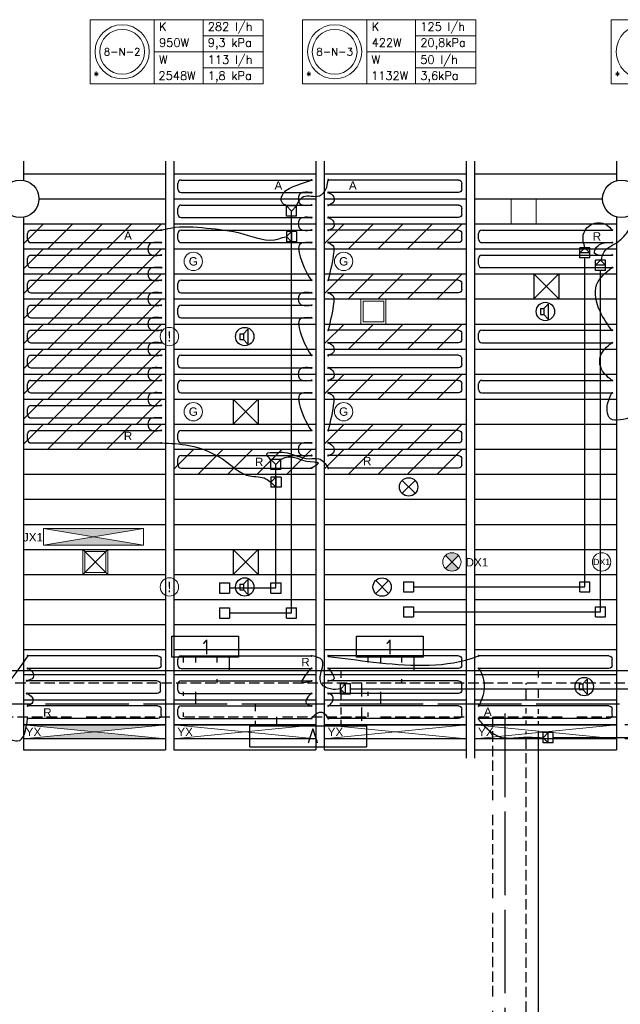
# Model space of a CAD drawing. Extents: x 2603 to 314299, y -540804 to -201914.
# Tile 14 of 15: x 151301 to 158493, y -252714 to -240920. Entities that reach past the tile are written whole.
import ezdxf
from ezdxf.enums import TextEntityAlignment as Align

# ---------------------------------------------------------------- set-up
doc = ezdxf.new("R2010")
doc.units = 0
doc.header["$LTSCALE"] = 25
for name, pattern in [('2322105', [47, 40, -7]), ('2322106', [47, 5, -2, 5, -2, 5, -2, 5, -2, 5, -2, 5, -7]), ('2322107', [2000, 1000, 1000]), ('2322108', [7, 5, -2]), ('DASHED2', [9.525, 6.35, -3.175])]:
    doc.linetypes.add(name, pattern=pattern)
for name, color, linetype in [('000Vermogens2', 7, 'CONTINUOUS'), ('00kad025', 2, 'CONTINUOUS'), ('60', 3, 'CONTINUOUS'), ('KP-achterhout', 1, 'CONTINUOUS'), ('KP-bandraster', 5, 'CONTINUOUS'), ('KP-koppelingen', 6, 'CONTINUOUS'), ('KP-leidingen(aanvoer)', 5, 'CONTINUOUS'), ('KP-leidingen(retour)', 1, 'CONTINUOUS'), ('KP-Lucht aanvoer', 6, 'CONTINUOUS'), ('KP-Melders', 3, 'CONTINUOUS'), ('KP-panelen', 1, 'CONTINUOUS'), ('KP-registers', 4, 'CONTINUOUS'), ('KP-slangen', 7, 'CONTINUOUS'), ('KP-tekst', 7, 'CONTINUOUS'), ('SYM-W', 7, 'CONTINUOUS'), ('WL5501--', 130, 'CONTINUOUS'), ('WL5501-GKW', 4, 'CONTINUOUS'), ('WL5502--', 130, 'CONTINUOUS'), ('WL561---_AANVOER', 10, 'CONTINUOUS'), ('WL561---_RETOUR', 10, 'CONTINUOUS'), ('WL5612--_CV-R', 3, 'DASHED2')]:
    doc.layers.add(name, color=color, linetype=linetype)
for name, color, linetype, lineweight in [('KP-Lucht retour', 3, 'CONTINUOUS', 18), ('KP-Verlichting', 2, 'CONTINUOUS', 18), ('KP-voeding', 3, 'CONTINUOUS', 25)]:
    doc.layers.add(name, color=color, linetype=linetype, lineweight=lineweight)
doc.styles.add('arial', font='ARIAL.TTF')
doc.styles.add('Cofely vet', font='tahomabd.TTF')
doc.styles.add('ISO', font='ISO', dxfattribs={"height": 162})
doc.styles.add('VERWOL-1', font='ROMANS.SHX')

# ---------------------------------------------------------------- blocks, each defined once
blk = doc.blocks.new('Register A')
at = {"layer": 'KP-registers', "linetype": 'Continuous'}
for p, q in [((50, 115), (50, 185)), ((90, 225), (1644, 225)), ((90, 75), (1644, 75))]:
    blk.add_line(p, q, dxfattribs=at)
for centre in [(1650, 225), (1650, 75)]:
    blk.add_circle(centre, 6, dxfattribs=at)
for centre, start, end in [((90, 185), 90, 180), ((90, 115), 180, 270)]:
    blk.add_arc(centre, 40, start, end, dxfattribs=at)
blk = doc.blocks.new('A$C391551E9')
at = {"layer": '60', "color": 2, "linetype": 'Continuous'}
for p, q in [((9952, -6563), (9952, -6313)), ((9952, -6313), (11349, -6313)), ((11349, -6313), (11349, -6563)), ((9952, -6563), (11349, -6563))]:
    blk.add_line(p, q, dxfattribs=at)
at = {"layer": 'SYM-W', "color": 2, "linetype": 'Continuous'}
for points in [[(9817, -5490), (9017, -5490), (9017, -5240), (9817, -5240)], [(12028, -5490), (11228, -5490), (11228, -5240), (12028, -5240)]]:
    blk.add_lwpolyline(points, close=True, dxfattribs=at)
at = {"layer": 'WL5501--', "linetype": '2322105'}
for p, q in [((9306, -5554), (9306, -5490)), ((9306, -6054), (9306, -5904)), ((14378, -6054), (5642, -6054)), ((10019, -6136), (10019, -6054)), ((13008, -13041), (13008, -6054)), ((10019, -6313), (10019, -6253))]:
    blk.add_line(p, q, dxfattribs=at)
at = {"layer": 'WL5501-GKW'}
for p, q in [((11518, -5554), (11518, -5490)), ((11518, -6054), (11518, -5904))]:
    blk.add_line(p, q, dxfattribs=at)
at = {"layer": 'WL5502--', "linetype": '2322106'}
for p, q in [((9156, -5554), (9156, -5490)), ((11368, -5554), (11368, -5490)), ((9156, -5954), (9156, -5904)), ((11368, -5954), (11368, -5904)), ((5642, -6204), (14376, -6204)), ((9156, -6204), (9156, -6154)), ((10269, -6204), (10269, -6313)), ((11368, -6204), (11368, -6154)), ((12858, -6204), (12858, -13041))]:
    blk.add_line(p, q, dxfattribs=at)
at = {"layer": 'WL561---_AANVOER', "linetype": '2322107'}
for p, q in [((9706, -5654), (9706, -5490)), ((11918, -5654), (11918, -5490)), ((14617, -5654), (5642, -5654)), ((11041, -5654), (11041, -5737)), ((13408, -5733), (13408, -5654)), ((11041, -5864), (11041, -5996)), ((13408, -5976), (13408, -5870)), ((11041, -6095), (11041, -6176)), ((13408, -6168), (13408, -6113)), ((11041, -6243), (11041, -6313)), ((13408, -6297), (13408, -6258)), ((13408, -12727), (13408, -6379))]:
    blk.add_line(p, q, dxfattribs=at)
at = {"layer": 'WL561---_RETOUR', "linetype": '2322108'}
for p, q in [((9556, -5490), (9556, -5554)), ((11768, -5490), (11768, -5554)), ((9556, -5754), (9556, -5804)), ((11768, -5754), (11768, -5804)), ((14617, -5804), (5642, -5804)), ((13258, -5992), (13258, -5804)), ((13258, -6164), (13258, -6101)), ((13258, -6289), (13258, -6250)), ((13258, -12889), (13258, -6383))]:
    blk.add_line(p, q, dxfattribs=at)
at = {"layer": 'WL5612--_CV-R', "color": 3}
for p, q in [((11289, -5804), (11289, -5996)), ((11289, -6093), (11289, -6313))]:
    blk.add_line(p, q, dxfattribs=at)
at = {"layer": '60', "color": 1, "linetype": 'Continuous', "style": 'ISO'}
for s, p in [('1', (9385, -5460)), ('1', (11581, -5460)), ('A', (10633, -6521))]:
    blk.add_text(s, height=180, dxfattribs=at).set_placement(p)
blk = doc.blocks.new('A$C5C400579')
at = {"layer": 'KP-panelen', "linetype": 'Continuous'}
for p, q in [((1700, 0), (0, 0)), ((3500, 0), (1800, 0)), ((1700, -170), (0, -170)), ((3500, -170), (1800, -170))]:
    blk.add_line(p, q, dxfattribs=at)

msp = doc.modelspace()

# ---------------------------------------------------------------- hatches: boundary and pattern name
at = {"layer": 'KP-achterhout', "linetype": 'Continuous'}
h = msp.add_hatch(dxfattribs=at)
h.set_pattern_fill('ANSI31', color=256, scale=2000, style=0)
h.set_pattern_definition([(45, (1778.52, 31800), (-176.7767, 176.7767), [])])
h.paths.add_polyline_path([(153046, -243365), (151346, -243365), (151346, -243665), (153046, -243665)])
h = msp.add_hatch(dxfattribs=at)
h.set_pattern_fill('ANSI31', color=256, scale=2000, style=0)
h.set_pattern_definition([(45, (5378.52, 31800), (-176.7767, 176.7767), [])])
h.paths.add_polyline_path([(156646, -243365), (154946, -243365), (154946, -243665), (156646, -243665)])
h = msp.add_hatch(dxfattribs=at)
h.set_pattern_fill('ANSI31', color=256, scale=2000, style=0)
h.set_pattern_definition([(45, (1778.52, 31500), (-176.7767, 176.7767), [])])
h.paths.add_polyline_path([(153046, -243665), (151346, -243665), (151346, -243965), (153046, -243965)])
h = msp.add_hatch(dxfattribs=at)
h.set_pattern_fill('ANSI31', color=256, scale=2000, style=0)
h.set_pattern_definition([(45, (1778.52, 31200), (-176.7767, 176.7767), [])])
h.paths.add_polyline_path([(153046, -243965), (151346, -243965), (151346, -244265), (153046, -244265)])
h = msp.add_hatch(dxfattribs=at)
h.set_pattern_fill('ANSI31', color=256, scale=2000, style=0)
h.set_pattern_definition([(45, (5378.52, 31200), (-176.7767, 176.7767), [])])
h.paths.add_polyline_path([(156646, -243965), (154946, -243965), (154946, -244265), (156646, -244265)])
h = msp.add_hatch(dxfattribs=at)
h.set_pattern_fill('ANSI31', color=256, scale=2000, style=0)
h.set_pattern_definition([(45, (1778.52, 30900), (-176.7767, 176.7767), [])])
h.paths.add_polyline_path([(153046, -244265), (151346, -244265), (151346, -244565), (153046, -244565)])
h = msp.add_hatch(dxfattribs=at)
h.set_pattern_fill('ANSI31', color=256, scale=2000, style=0)
h.set_pattern_definition([(45, (1778.52, 30600), (-176.7767, 176.7767), [])])
h.paths.add_polyline_path([(153046, -244565), (151346, -244565), (151346, -244865), (153046, -244865)])
h = msp.add_hatch(dxfattribs=at)
h.set_pattern_fill('ANSI31', color=256, scale=2000, style=0)
h.set_pattern_definition([(45, (5378.52, 30600), (-176.7767, 176.7767), [])])
h.paths.add_polyline_path([(156646, -244565), (154946, -244565), (154946, -244865), (156646, -244865)])
h = msp.add_hatch(dxfattribs=at)
h.set_pattern_fill('ANSI31', color=256, scale=2000, style=0)
h.set_pattern_definition([(45, (1778.52, 30300), (-176.7767, 176.7767), [])])
h.paths.add_polyline_path([(153046, -244865), (151346, -244865), (151346, -245165), (153046, -245165)])
h = msp.add_hatch(dxfattribs=at)
h.set_pattern_fill('ANSI31', color=256, scale=2000, style=0)
h.set_pattern_definition([(45, (1778.52, 30000), (-176.7767, 176.7767), [])])
h.paths.add_polyline_path([(153046, -245165), (151346, -245165), (151346, -245465), (153046, -245465)])
h = msp.add_hatch(dxfattribs=at)
h.set_pattern_fill('ANSI31', color=256, scale=2000, style=0)
h.set_pattern_definition([(45, (5378.52, 30000), (-176.7767, 176.7767), [])])
h.paths.add_polyline_path([(156646, -245165), (154946, -245165), (154946, -245465), (156646, -245465)])
h = msp.add_hatch(dxfattribs=at)
h.set_pattern_fill('ANSI31', color=256, scale=2000, style=0)
h.set_pattern_definition([(45, (1778.52, 29700), (-176.7767, 176.7767), [])])
h.paths.add_polyline_path([(153046, -245465), (151346, -245465), (151346, -245765), (153046, -245765)])
h = msp.add_hatch(dxfattribs=at)
h.set_pattern_fill('ANSI31', color=256, scale=2000, style=0)
h.set_pattern_definition([(45, (1778.52, 29400), (-176.7767, 176.7767), [])])
h.paths.add_polyline_path([(153046, -245765), (151346, -245765), (151346, -246065), (153046, -246065)])
h = msp.add_hatch(dxfattribs=at)
h.set_pattern_fill('ANSI31', color=256, scale=2000, style=0)
h.set_pattern_definition([(45, (5378.52, 29400), (-176.7767, 176.7767), [])])
h.paths.add_polyline_path([(156646, -245765), (154946, -245765), (154946, -246065), (156646, -246065)])
h = msp.add_hatch(dxfattribs=at)
h.set_pattern_fill('ANSI31', color=256, scale=2000, style=0)
h.set_pattern_definition([(45, (3578.52, 29100), (-176.7767, 176.7767), [])])
h.paths.add_polyline_path([(154846, -246065), (153146, -246065), (153146, -246365), (154846, -246365)])
h = msp.add_hatch(dxfattribs=at)
h.set_pattern_fill('ANSI31', color=256, scale=2000, style=0)
h.set_pattern_definition([(45, (5378.52, 29100), (-176.7767, 176.7767), [])])
h.paths.add_polyline_path([(156646, -246065), (154946, -246065), (154946, -246365), (156646, -246365)])
at = {"layer": 'KP-Verlichting', "linetype": 'Continuous'}
h = msp.add_hatch(color=256, dxfattribs=at)
h.dxf.hatch_style = 1
h.paths.add_polyline_path([(152179, -247015), (151585, -247015), (152160, -247111, 0.029177)])
h.paths.add_polyline_path([(152785, -247015), (152237, -247015, 0.028413), (152250, -247105)])
h.paths.add_polyline_path([(152237, -247015), (152179, -247015, -0.029177), (152160, -247111), (152185, -247115), (152250, -247105, -0.028413)])
h.paths.add_polyline_path([(152255, -247127, 0.029051), (152281, -247215), (152785, -247215)])
h.paths.add_polyline_path([(152255, -247127), (152185, -247115), (152158, -247120, -0.030072), (152126, -247215), (152281, -247215, -0.029051)])
h.paths.add_polyline_path([(152158, -247120), (151585, -247215), (152126, -247215, 0.030072)])
h = msp.add_hatch(color=256, dxfattribs=at)
h.paths.add_polyline_path([(156399, -247338), (156476, -247415), (156554, -247338, 0.414214)])
h.paths.add_polyline_path([(156399, -247493, 0.414214), (156554, -247493), (156476, -247415)])
h = msp.add_hatch(color=256, dxfattribs=at)
h.dxf.hatch_style = 1
h.paths.add_polyline_path([(153046, -249365), (151346, -249365), (152196, -249450)])
h.paths.add_polyline_path([(152196, -249450), (151346, -249535), (153046, -249535)])

# ---------------------------------------------------------------- linework, layer by layer
at = {"layer": '000Vermogens2', "linetype": 'Continuous', "lineweight": 0}
for p, q in [((152144, -240920), (152144, -241687)), ((152144, -240920), (154217, -240920)), ((152912, -240920), (152912, -241687)), ((153497, -241304), (153497, -240920)), ((154217, -240920), (154217, -241687)), ((154689, -240920), (154689, -241687)), ((154689, -240920), (156762, -240920)), ((155457, -240920), (155457, -241687)), ((156042, -241304), (156042, -240920)), ((156762, -240920), (156762, -241687)), ((158385, -240920), (158385, -241687)), ((158385, -240920), (160458, -240920)), ((153497, -241112), (154217, -241112)), ((156042, -241112), (156762, -241112)), ((152912, -241304), (154217, -241304)), ((153497, -241304), (153497, -241687)), ((155457, -241304), (156762, -241304)), ((156042, -241304), (156042, -241687)), ((153497, -241496), (154217, -241496)), ((156042, -241496), (156762, -241496)), ((152144, -241687), (154217, -241687)), ((154689, -241687), (156762, -241687)), ((158385, -241687), (160458, -241687))]:
    msp.add_line(p, q, dxfattribs=at)
for centre, radius in [((152528, -241304), 324), ((152528, -241304), 268), ((155073, -241304), 324), ((155073, -241304), 268), ((158769, -241304), 324)]:
    msp.add_circle(centre, radius, dxfattribs=at)
at = {"layer": 'KP-bandraster', "linetype": 'Continuous'}
for p, q in [((151346, -242615), (151346, -242844)), ((153046, -242615), (153046, -249665)), ((153146, -242615), (153146, -249665)), ((154846, -242615), (154846, -249665)), ((154946, -242615), (154946, -249665)), ((156646, -242615), (156646, -249765)), ((156746, -242615), (156746, -249765)), ((158446, -242615), (158446, -242849)), ((151346, -243287), (151346, -249665)), ((158446, -243282), (158446, -249665))]:
    msp.add_line(p, q, dxfattribs=at)
for centre in [(151306, -243065), (158506, -243065)]:
    msp.add_circle(centre, 225, dxfattribs=at)
at = {"layer": 'KP-koppelingen', "linetype": 'Continuous'}
for p, q in [((154494, -243273), (154494, -243151)), ((154616, -243151), (154494, -243151)), ((154555, -243212), (154494, -243151)), ((154555, -243212), (154616, -243151)), ((154616, -243273), (154616, -243151)), ((154616, -243273), (154494, -243273)), ((154555, -243273), (154555, -243212)), ((154496, -243458), (154495, -243579)), ((154617, -243458), (154496, -243458)), ((154495, -243518), (154556, -243458)), ((154556, -243579), (154495, -243518)), ((154556, -243458), (154556, -243579)), ((154617, -243458), (154617, -243579)), ((154617, -243579), (154495, -243579)), ((158008, -243773), (158008, -243651)), ((158130, -243652), (158008, -243651)), ((158008, -243712), (158069, -243651)), ((158069, -243651), (158130, -243712)), ((158130, -243773), (158130, -243652)), ((158130, -243712), (158008, -243712)), ((158130, -243773), (158008, -243773)), ((158195, -243923), (158196, -243801)), ((158317, -243802), (158196, -243801)), ((158195, -243862), (158256, -243801)), ((158317, -243862), (158195, -243862)), ((158256, -243801), (158317, -243862)), ((158317, -243923), (158317, -243802)), ((158317, -243923), (158195, -243923)), ((154307, -246309), (154307, -246187)), ((154429, -246187), (154307, -246187)), ((154368, -246248), (154307, -246187)), ((154368, -246248), (154429, -246187)), ((154368, -246309), (154368, -246248)), ((154429, -246309), (154429, -246187)), ((154429, -246309), (154307, -246309)), ((154430, -246399), (154308, -246399)), ((154308, -246399), (154308, -246521)), ((154308, -246460), (154369, -246399)), ((154369, -246521), (154308, -246460)), ((154369, -246399), (154369, -246521)), ((154430, -246399), (154430, -246521)), ((154430, -246521), (154308, -246521)), ((153693, -247666), (153814, -247666)), ((153693, -247666), (153693, -247788)), ((153814, -247666), (153814, -247788)), ((154308, -247788), (154308, -247666)), ((154308, -247666), (154430, -247666)), ((154430, -247788), (154430, -247666)), ((155897, -247652), (156018, -247652)), ((155897, -247652), (155897, -247773)), ((156018, -247652), (156018, -247773)), ((158008, -247773), (158008, -247652)), ((158008, -247652), (158130, -247652)), ((158130, -247773), (158130, -247652)), ((153693, -247788), (153814, -247788)), ((154308, -247788), (154430, -247788)), ((155897, -247773), (156018, -247773)), ((158008, -247773), (158130, -247773)), ((153693, -247965), (153814, -247965)), ((153693, -247965), (153693, -248087)), ((153814, -247965), (153814, -248087)), ((154495, -248087), (154495, -247965)), ((154495, -247965), (154617, -247965)), ((154617, -248087), (154617, -247965)), ((155897, -247951), (156018, -247951)), ((155897, -247951), (155897, -248072)), ((156018, -247951), (156018, -248072)), ((158195, -248072), (158195, -247951)), ((158195, -247951), (158317, -247951)), ((158317, -248072), (158317, -247951)), ((153693, -248087), (153814, -248087)), ((154495, -248087), (154617, -248087)), ((155897, -248072), (156018, -248072)), ((158195, -248072), (158317, -248072)), ((155264, -248877), (155143, -248877)), ((155143, -248999), (155143, -248877)), ((155204, -248877), (155143, -248938)), ((155143, -248938), (155204, -248999)), ((155204, -248999), (155204, -248877)), ((155264, -248999), (155264, -248877)), ((155264, -248999), (155143, -248999)), ((157690, -249460), (157568, -249460)), ((157568, -249582), (157568, -249460)), ((157629, -249460), (157568, -249521)), ((157568, -249521), (157629, -249582)), ((157629, -249582), (157629, -249460)), ((157690, -249582), (157690, -249460)), ((157690, -249582), (157568, -249582))]:
    msp.add_line(p, q, dxfattribs=at)
at = {"layer": 'KP-leidingen(aanvoer)', "linetype": 'Continuous'}
for p, q in [((154556, -248026), (154556, -243273)), ((158256, -248012), (158256, -243923)), ((153814, -248026), (154556, -248026)), ((156018, -248012), (158256, -248012)), ((160041, -249521), (157690, -249521))]:
    msp.add_line(p, q, dxfattribs=at)
at = {"layer": 'KP-leidingen(retour)', "linetype": 'Continuous'}
for p, q in [((158069, -247713), (158069, -243773)), ((154369, -247727), (154369, -246309)), ((153814, -247727), (154369, -247727)), ((156018, -247713), (158069, -247713)), ((160821, -248938), (155264, -248938))]:
    msp.add_line(p, q, dxfattribs=at)
at = {"layer": 'KP-Lucht aanvoer', "linetype": 'Continuous'}
for p, q in [((157456, -243965), (157456, -244265)), ((157456, -243965), (157756, -243965)), ((157756, -243965), (157456, -244265)), ((157756, -244265), (157456, -243965)), ((157756, -243965), (157756, -244265)), ((157456, -244265), (157756, -244265)), ((153856, -245465), (153856, -245765)), ((153856, -245465), (154156, -245465)), ((154156, -245465), (153856, -245765)), ((154156, -245765), (153856, -245465)), ((154156, -245465), (154156, -245765)), ((153856, -245765), (154156, -245765)), ((153856, -247266), (153856, -247566)), ((153856, -247266), (154156, -247266)), ((154156, -247266), (153856, -247566)), ((154156, -247566), (153856, -247266)), ((154156, -247266), (154156, -247566)), ((153856, -247566), (154156, -247566))]:
    msp.add_line(p, q, dxfattribs=at)
at = {"layer": 'KP-Lucht retour', "linetype": 'Continuous'}
for p, q in [((157187, -243065), (157487, -243065)), ((157187, -243065), (157187, -243365)), ((157487, -243065), (157487, -243365)), ((157187, -243365), (157487, -243365)), ((155387, -244265), (155687, -244265)), ((155387, -244265), (155387, -244565)), ((155412, -244290), (155412, -244540)), ((155412, -244290), (155662, -244290)), ((155662, -244290), (155662, -244540)), ((155687, -244265), (155687, -244565)), ((155387, -244565), (155687, -244565)), ((155412, -244540), (155662, -244540)), ((152056, -247265), (152356, -247265)), ((152056, -247265), (152056, -247565)), ((152056, -247565), (152356, -247265)), ((152056, -247265), (152356, -247565)), ((152057, -247564), (152355, -247266)), ((152081, -247290), (152081, -247540)), ((152081, -247290), (152331, -247290)), ((152331, -247290), (152331, -247540)), ((152356, -247265), (152356, -247565)), ((152081, -247540), (152331, -247540)), ((152056, -247565), (152356, -247565))]:
    msp.add_line(p, q, dxfattribs=at)
at = {"layer": 'KP-Melders', "linetype": 'Continuous'}
for p, q in [((157579, -244381), (157631, -244326)), ((157631, -244326), (157631, -244506)), ((157536, -244381), (157579, -244381)), ((157536, -244381), (157536, -244451)), ((157536, -244451), (157579, -244451)), ((157536, -244451), (157579, -244451)), ((157579, -244381), (157579, -244451)), ((157579, -244451), (157631, -244506)), ((153936, -244681), (153979, -244681)), ((153936, -244681), (153936, -244751)), ((153979, -244681), (154031, -244626)), ((153979, -244681), (153979, -244751)), ((154031, -244626), (154031, -244806)), ((153936, -244751), (153979, -244751)), ((153936, -244751), (153979, -244751)), ((153979, -244751), (154031, -244806)), ((155880, -246593), (156036, -246438)), ((155880, -246438), (156036, -246593)), ((153979, -247681), (154031, -247626)), ((154031, -247626), (154031, -247806)), ((155564, -247793), (155719, -247638)), ((155564, -247638), (155719, -247793)), ((153936, -247681), (153979, -247681)), ((153936, -247681), (153936, -247751)), ((153936, -247751), (153979, -247751)), ((153936, -247751), (153979, -247751)), ((153979, -247681), (153979, -247751)), ((153979, -247751), (154031, -247806)), ((158044, -248874), (158096, -248819)), ((158096, -248819), (158096, -248999)), ((158001, -248874), (158044, -248874)), ((158001, -248874), (158001, -248944)), ((158001, -248944), (158044, -248944)), ((158044, -248874), (158044, -248944)), ((158044, -248944), (158096, -248999))]:
    msp.add_line(p, q, dxfattribs=at)
for centre in [(157596, -244415), (153996, -244715), (155958, -246516), (153996, -247715), (155641, -247716), (158061, -248908)]:
    msp.add_circle(centre, 110, dxfattribs=at)
at = {"layer": 'KP-panelen', "linetype": 'Continuous'}
for p, q in [((151346, -242765), (153046, -242765)), ((153146, -242765), (154846, -242765)), ((154946, -242765), (156646, -242765)), ((156746, -242765), (158446, -242765)), ((151531, -243065), (153046, -243065)), ((153146, -243065), (154846, -243065)), ((154946, -243065), (156646, -243065)), ((156746, -243065), (158281, -243065)), ((151346, -243365), (153046, -243365)), ((153146, -243365), (154846, -243365)), ((154946, -243365), (156646, -243365)), ((156746, -243365), (158446, -243365)), ((151346, -243665), (153046, -243665)), ((153146, -243665), (154846, -243665)), ((154946, -243665), (156646, -243665)), ((156746, -243665), (158446, -243665)), ((151346, -243965), (153046, -243965)), ((153146, -243965), (154846, -243965)), ((154946, -243965), (156646, -243965)), ((156746, -243965), (158446, -243965)), ((151346, -244265), (153046, -244265)), ((153146, -244265), (154846, -244265)), ((154946, -244265), (156646, -244265)), ((156746, -244265), (158446, -244265)), ((151346, -244565), (153046, -244565)), ((153146, -244565), (154846, -244565)), ((154946, -244565), (156646, -244565)), ((156746, -244565), (158446, -244565)), ((151346, -244865), (153046, -244865)), ((153146, -244865), (154846, -244865)), ((154946, -244865), (156646, -244865)), ((156746, -244865), (158446, -244865)), ((151346, -245165), (153046, -245165)), ((153146, -245165), (154846, -245165)), ((154946, -245165), (156646, -245165)), ((156746, -245165), (158446, -245165)), ((151346, -245465), (153046, -245465)), ((153146, -245465), (154846, -245465)), ((154946, -245465), (156646, -245465)), ((156746, -245465), (158446, -245465)), ((151346, -245765), (153046, -245765)), ((153146, -245765), (154846, -245765)), ((154946, -245765), (156646, -245765)), ((156746, -245765), (158446, -245765)), ((151346, -246065), (153046, -246065)), ((153146, -246065), (154846, -246065)), ((154946, -246065), (156646, -246065)), ((156746, -246065), (158446, -246065)), ((151346, -246365), (153046, -246365)), ((153146, -246365), (154846, -246365)), ((154946, -246365), (156646, -246365)), ((156746, -246365), (158446, -246365)), ((151346, -246665), (153046, -246665)), ((153146, -246665), (154846, -246665)), ((154946, -246665), (156646, -246665)), ((156746, -246665), (158446, -246665)), ((151346, -246965), (153046, -246965)), ((153146, -246965), (154846, -246965)), ((154946, -246965), (156646, -246965)), ((156746, -246965), (158446, -246965)), ((151346, -247265), (153046, -247265)), ((153146, -247265), (154846, -247265)), ((154946, -247265), (156646, -247265)), ((156746, -247265), (158446, -247265)), ((151346, -247565), (153046, -247565)), ((153146, -247565), (154846, -247565)), ((154946, -247565), (156646, -247565)), ((156746, -247565), (158446, -247565)), ((151346, -247865), (153046, -247865)), ((153146, -247865), (154846, -247865)), ((154946, -247865), (156646, -247865)), ((156746, -247865), (158446, -247865)), ((151346, -248165), (153046, -248165)), ((153146, -248165), (154846, -248165)), ((154946, -248165), (156646, -248165)), ((156746, -248165), (158446, -248165)), ((151346, -248465), (153046, -248465)), ((153146, -248465), (154846, -248465)), ((154946, -248465), (156646, -248465)), ((156746, -248465), (158446, -248465)), ((151346, -248765), (153046, -248765)), ((153146, -248765), (154846, -248765)), ((154946, -248765), (156646, -248765)), ((156746, -248765), (158446, -248765)), ((151346, -249065), (153046, -249065)), ((153146, -249065), (154846, -249065)), ((154946, -249065), (156646, -249065)), ((156746, -249065), (158446, -249065)), ((151346, -249365), (153046, -249365)), ((153146, -249365), (154846, -249365)), ((154946, -249365), (156646, -249365)), ((156746, -249365), (158446, -249365)), ((151346, -249665), (153046, -249665)), ((153146, -249665), (154846, -249665)), ((154946, -249665), (156646, -249665)), ((156746, -249665), (158446, -249665))]:
    msp.add_line(p, q, dxfattribs=at)
at = {"layer": 'KP-slangen', "linetype": 'Continuous'}
for points in [[(154495, -243149), (154438, -243103), (154443, -243025), (154599, -242910), (154797, -242840)], [(154616, -243151), (154700, -243038), (154889, -243029), (154977, -242925), (154996, -242840)], [(154790, -242990), (154648, -243019), (154648, -243112), (154790, -243140)], [(155002, -242990), (155058, -243038), (155061, -243098), (155002, -243140)], [(154790, -243290), (154648, -243319), (154648, -243412), (154790, -243440)], [(155002, -243290), (155058, -243338), (155061, -243398), (155002, -243440)], [(152999, -243442), (153108, -243415), (153538, -243415), (153971, -243484), (154403, -243545), (154491, -243521), (154497, -243521)], [(158069, -243651), (158050, -243497), (158144, -243373), (158322, -243373), (158399, -243443)], [(158264, -243806), (158298, -243702), (158466, -243580), (158594, -243441)], [(152990, -243590), (152848, -243619), (152848, -243712), (152990, -243740)], [(154790, -243590), (154648, -243619), (154648, -243712), (154790, -244040)], [(155002, -243590), (155058, -243638), (155061, -243698), (154996, -244034)], [(158390, -243740), (158182, -243700), (158226, -243627), (158390, -243590)], [(152990, -243890), (152848, -243919), (152848, -244012), (152990, -244040)], [(158390, -244640), (158250, -244413), (158209, -244095), (158390, -243890)], [(152990, -244190), (152848, -244219), (152848, -244312), (152990, -244340)], [(154790, -244190), (154648, -244219), (154648, -244312), (154790, -244340)], [(155002, -244190), (155058, -244238), (155061, -244298), (154996, -244634)], [(152990, -244490), (152848, -244519), (152848, -244612), (152990, -244640)], [(154790, -244490), (154648, -244519), (154648, -244612), (154790, -244940)], [(152990, -244790), (152848, -244819), (152848, -244912), (152990, -244940)], [(155002, -244790), (155058, -244838), (155061, -244898), (155002, -244940)], [(158390, -245240), (158258, -245083), (158256, -244948), (158390, -244790)], [(152990, -245090), (152848, -245119), (152848, -245212), (152990, -245240)], [(154790, -245090), (154648, -245119), (154648, -245212), (154790, -245240)], [(155002, -245090), (155058, -245138), (155061, -245198), (155002, -245240)], [(152990, -245390), (152848, -245419), (152848, -245512), (152990, -245540)], [(154790, -245390), (154648, -245419), (154648, -245512), (154790, -245840)], [(155002, -245390), (155058, -245438), (155061, -245498), (154996, -245834)], [(158602, -245690), (158358, -245683), (158335, -245571), (158390, -245390)], [(152990, -245690), (152848, -245719), (152848, -245812), (152990, -245840)], [(152999, -245989), (153326, -246019), (153780, -246218), (154056, -246385), (154249, -246418), (154310, -246463)], [(154790, -245990), (154648, -246019), (154648, -246112), (154790, -246140)], [(155002, -245990), (155058, -246038), (155061, -246098), (155002, -246140)], [(154305, -246190), (154260, -246120), (154370, -246103), (154473, -246103), (154772, -246179), (154881, -246179), (154996, -246292)], [(154429, -246187), (154479, -246165), (154628, -246173), (154734, -246208), (154878, -246230), (154798, -246290)], [(149602, -249290), (150774, -249223), (151402, -248540)], [(155145, -248937), (155022, -248937), (154905, -248856), (154922, -248591), (154799, -248539)], [(154996, -248546), (155538, -248614), (156709, -248570), (156796, -248540)], [(151402, -248690), (151458, -248738), (151461, -248798), (151386, -248840)], [(154790, -248690), (154681, -248838), (154680, -248840), (154796, -248840)], [(155002, -248690), (155056, -248829), (154996, -248840)], [(156802, -248690), (156856, -248829), (156860, -248963), (156802, -249140)], [(151386, -248990), (151452, -249038), (151455, -249098), (151396, -249140)], [(154796, -248990), (154756, -249026), (154733, -249108), (154796, -249140)], [(154996, -249140), (155042, -249095), (155047, -249018), (154996, -248990)], [(154796, -249290), (154890, -249215), (154917, -249215), (154996, -249290)], [(151196, -249542), (151272, -249559), (151396, -249290)], [(157564, -249526), (157302, -249520), (157076, -249520), (156893, -249410), (156796, -249296)]]:
    msp.add_spline(points, degree=3, dxfattribs=at)
at = {"layer": 'KP-Verlichting', "linetype": 'Continuous'}
for p, q in [((151585, -247015), (152785, -247015)), ((151585, -247015), (151585, -247215)), ((151585, -247215), (152785, -247015)), ((151585, -247015), (152785, -247215)), ((152785, -247015), (152785, -247215)), ((151585, -247215), (152785, -247215)), ((156554, -247493), (156399, -247338)), ((156399, -247493), (156554, -247338)), ((151346, -249365), (153046, -249535)), ((151346, -249535), (153046, -249365)), ((153146, -249365), (154846, -249535)), ((153146, -249535), (154846, -249365)), ((154946, -249365), (156646, -249535)), ((154946, -249535), (156646, -249365)), ((156746, -249365), (158446, -249535)), ((156746, -249535), (158446, -249365))]:
    msp.add_line(p, q, dxfattribs=at)
for centre in [(153380, -243815), (155180, -243815), (153094, -244715), (153380, -245615), (155180, -245615), (156476, -247415), (158269, -247415), (153094, -247715)]:
    msp.add_circle(centre, 110, dxfattribs=at)

# ---------------------------------------------------------------- block references
at = {"layer": '00kad025', "linetype": 'Continuous'}
for p in [(151346, -249365), (153146, -249365), (154946, -249365), (156746, -249365)]:
    msp.add_blockref('A$C5C400579', p, dxfattribs=at)
at = {"layer": 'KP-registers', "linetype": 'Continuous', "rotation": 5.558422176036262e-11}
msp.add_blockref('Register A', (153146, -243065), dxfattribs=at)
at = {"layer": 'KP-registers', "linetype": 'Continuous', "xscale": -1, "rotation": 359.9999999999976}
for p in [(156646, -243065), (156646, -243365), (156646, -243665), (156646, -244265), (156646, -244865), (156646, -245165), (156646, -245465), (156646, -246065), (156646, -246365)]:
    msp.add_blockref('Register A', p, dxfattribs=at)
at = {"layer": 'KP-registers', "linetype": 'Continuous'}
for p in [(153146, -243365), (151346, -243665), (153146, -243665), (156746, -243665), (151346, -243965), (156746, -243965), (151346, -244265), (153146, -244265), (151346, -244565), (153146, -244565), (151346, -244865), (156746, -244865), (151346, -245165), (153146, -245165), (151346, -245465), (153146, -245465), (156746, -245465), (151346, -245765), (151346, -246065), (153146, -246065), (153146, -246365), (153146, -248765), (153146, -249065), (153146, -249365)]:
    msp.add_blockref('Register A', p, dxfattribs=at)
at = {"layer": 'KP-registers', "linetype": 'Continuous', "xscale": -1}
for p in [(153046, -248765), (156646, -248765), (158446, -248765), (153036, -249065), (156646, -249065), (153046, -249365), (156646, -249365), (158446, -249365)]:
    msp.add_blockref('Register A', p, dxfattribs=at)
at = {"layer": 'KP-voeding', "linetype": 'Continuous'}
msp.add_blockref('A$C391551E9', (144106, -243065), dxfattribs=at)

# ---------------------------------------------------------------- texts
at = {"layer": '000Vermogens2', "linetype": 'Continuous', "lineweight": 0, "style": 'VERWOL-1'}
for s, p in [('K', (152970, -241052)), ('282 l/h', (153553, -241052)), ('K', (155515, -241052)), ('125 l/h', (156098, -241052)), ('950W', (152970, -241244)), ('9,3 kPa', (153553, -241244)), ('422W', (155515, -241244)), ('20,8kPa', (156098, -241244)), ('W', (152970, -241448)), ('113 l/h', (153553, -241448)), ('W', (155515, -241448)), ('50 l/h', (156098, -241448)), ('*', (152184, -241640)), ('2548W', (152963, -241640)), ('1,8 kPa', (153553, -241640)), ('*', (154729, -241640)), ('1132W', (155509, -241640)), ('3,6kPa', (156098, -241640)), ('*', (158425, -241640))]:
    msp.add_text(s, height=100, dxfattribs=at).set_placement(p)
for s, p in [('8-N-2', (152528, -241304)), ('8-N-3', (155073, -241304))]:
    msp.add_text(s, height=90, dxfattribs=at).set_placement(p, align=Align.MIDDLE_CENTER)
at = {"layer": 'KP-tekst', "linetype": 'Continuous', "char_height": 100, "attachment_point": 5, "style": 'arial'}
for s, insert in [('\\A1;A', (154398, -242906)), ('\\A1;A', (155290, -242906)), ('\\A1;A', (152598, -243506)), ('\\A1;R', (158213, -243515)), ('\\A1;R', (152598, -245906)), ('\\A1;R', (154169, -246217)), ('\\A1;R', (155462, -246206)), ('\\A1;R', (154723, -248614)), ('\\A1;R', (151633, -249218)), ('\\A1;A', (156906, -249210))]:
    msp.add_mtext(s, dxfattribs=dict(at, insert=insert))
at = {"layer": 'KP-Verlichting', "linetype": 'Continuous', "attachment_point": 5}
for s, insert, char_height, style in [('\\A1;G', (153380, -243815), 100, 'arial'), ('\\A1;G', (155180, -243815), 100, 'arial'), ('\\A1;!', (153094, -244715), 125, 'Cofely vet'), ('\\A1;G', (153380, -245615), 100, 'arial'), ('\\A1;G', (155180, -245615), 100, 'arial'), ('\\A1;JX1', (151460, -247120), 100, 'arial'), ('\\A1;DX1', (156776, -247419), 100, 'arial'), ('\\A1;DX1', (158269, -247415), 75, 'arial'), ('\\A1;!', (153094, -247715), 125, 'Cofely vet'), ('\\A1;YX', (151466, -249451), 100, 'arial'), ('\\A1;YX', (153282, -249451), 100, 'arial'), ('\\A1;YX', (155082, -249451), 100, 'arial'), ('\\A1;YX', (156882, -249451), 100, 'arial')]:
    msp.add_mtext(s, dxfattribs=dict(at, insert=insert, char_height=char_height, style=style))

doc.saveas('drawing.dxf')
